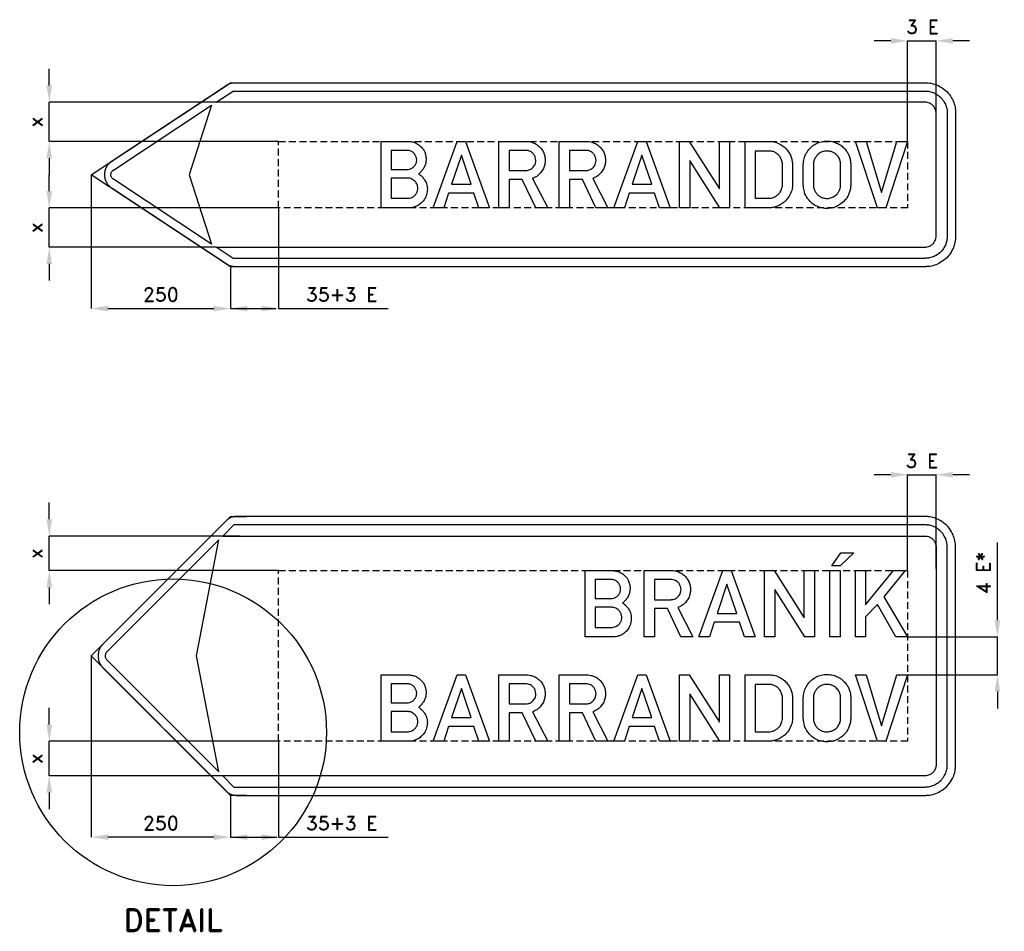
# Model space of a CAD drawing. Header units: millimetres. Extents: x -129 to 1636, y -242 to 1393.
import ezdxf

# ---------------------------------------------------------------- set-up
doc = ezdxf.new("R2010")
doc.units = ezdxf.units.MM
doc.header["$LTSCALE"] = 5
doc.linetypes.add('ČÁRKOVANÁX2', pattern=[1.5, 1, -0.5])
doc.layers.add('Kóty', color=2, linetype='Continuous')
doc.layers.add('Značka', color=7, linetype='Continuous')
doc.styles.get("Standard").update_dxf_attribs({"font": 'romand.shx', "height": 25})
doc.dimstyles.get("Standard").update_dxf_attribs({"dimtxt": 25, "dimasz": 30, "dimexe": 0.18, "dimexo": 0.0625, "dimgap": 12.5, "dimtad": 1, "dimdec": 0, "dimzin": 0, "dimdsep": 46, "dimtxsty": 'Standard', "dimcen": 0.09, "dimadec": 0, "dimazin": 0, "dimtfac": 1, "dimtdec": 0, "dimtofl": 0, "dimtmove": 0, "dimatfit": 3, "dimfxl": 1, "dimtolj": 1, "dimtzin": 0, "dimarcsym": 0})

# ---------------------------------------------------------------- blocks, each defined once
blk = doc.blocks.new('*D1')
at = {"layer": 'Defpoints', "color": 0, "transparency": 16777216}
for p in [(-1.4, 252.2), (248.6, 2.2), (-1.4, -72.8)]:
    blk.add_point(p, dxfattribs=at)
at = {"layer": 'Kóty', "color": 0, "lineweight": -2, "transparency": 16777216}
for p, q in [((-1.4, 252.2), (-1.4, -72.9)), ((248.6, 2.2), (248.6, -72.9)), ((218.6, -72.8), (28.6, -72.8))]:
    blk.add_line(p, q, dxfattribs=at)
at = {"layer": 'Kóty', "color": 0, "transparency": 16777216}
for points in [[(28.6, -67.8), (28.6, -77.8), (-1.4, -72.8)], [(218.6, -67.8), (218.6, -77.8), (248.6, -72.8)]]:
    blk.add_solid(points, dxfattribs=at)
at = {"layer": 'Kóty', "color": 0, "transparency": 16777216, "insert": (123.6, -47.8), "char_height": 25, "attachment_point": 5}
blk.add_mtext('\\A1;250', dxfattribs=at)
blk = doc.blocks.new('*D2')
at = {"layer": 'Defpoints', "color": 0, "transparency": 16777216}
for p in [(334.6, 99.2), (248.6, -20.4), (334.6, -72.8)]:
    blk.add_point(p, dxfattribs=at)
at = {"layer": 'Kóty', "color": 0, "lineweight": -2, "transparency": 16777216}
for p, q in [((334.6, 99.2), (334.6, -72.9)), ((248.6, -20.4), (248.6, -72.9)), ((278.6, -72.8), (304.6, -72.8)), ((334.6, -72.8), (531.3, -72.8))]:
    blk.add_line(p, q, dxfattribs=at)
at = {"layer": 'Kóty', "color": 0, "transparency": 16777216}
for points in [[(278.6, -67.8), (278.6, -77.8), (248.6, -72.8)], [(304.6, -67.8), (304.6, -77.8), (334.6, -72.8)]]:
    blk.add_solid(points, dxfattribs=at)
at = {"layer": 'Kóty', "color": 0, "transparency": 16777216, "insert": (448, -47.8), "char_height": 25, "attachment_point": 5}
blk.add_mtext('\\A1;35+3 E', dxfattribs=at)
blk = doc.blocks.new('*D3')
at = {"layer": 'Defpoints', "color": 0, "transparency": 16777216}
for p in [(1462.6, 286.2), (1623.6, 286.2), (1462.6, 218.2)]:
    blk.add_point(p, dxfattribs=at)
at = {"layer": 'Kóty', "color": 0, "lineweight": -2, "transparency": 16777216}
for p, q in [((1623.6, 316.2), (1623.6, 455.8)), ((1462.7, 286.2), (1623.8, 286.2)), ((1462.7, 218.2), (1623.8, 218.2)), ((1623.6, 188.2), (1623.6, 158.2))]:
    blk.add_line(p, q, dxfattribs=at)
at = {"layer": 'Kóty', "color": 0, "transparency": 16777216}
for points in [[(1618.6, 316.2), (1628.6, 316.2), (1623.6, 286.2)], [(1618.6, 188.2), (1628.6, 188.2), (1623.6, 218.2)]]:
    blk.add_solid(points, dxfattribs=at)
at = {"layer": 'Kóty', "color": 0, "transparency": 16777216, "insert": (1598.6, 401), "char_height": 25, "attachment_point": 5, "rotation": 90}
blk.add_mtext('\\A1;4 E*', dxfattribs=at)
blk = doc.blocks.new('*D4')
at = {"layer": 'Defpoints', "color": 0, "transparency": 16777216}
for p in [(-1.4, 1115.2), (248.6, 950.2), (248.6, 875.2)]:
    blk.add_point(p, dxfattribs=at)
at = {"layer": 'Kóty', "color": 0, "lineweight": -2, "transparency": 16777216}
for p, q in [((-1.4, 1115.2), (-1.4, 875.1)), ((248.6, 950.2), (248.6, 875.1)), ((28.6, 875.2), (218.6, 875.2))]:
    blk.add_line(p, q, dxfattribs=at)
at = {"layer": 'Kóty', "color": 0, "transparency": 16777216}
for points in [[(28.6, 880.2), (28.6, 870.2), (-1.4, 875.2)], [(218.6, 880.2), (218.6, 870.2), (248.6, 875.2)]]:
    blk.add_solid(points, dxfattribs=at)
at = {"layer": 'Kóty', "color": 0, "transparency": 16777216, "insert": (123.6, 900.2), "char_height": 25, "attachment_point": 5}
blk.add_mtext('\\A1;250', dxfattribs=at)
blk = doc.blocks.new('*D5')
at = {"layer": 'Defpoints', "color": 0, "transparency": 16777216}
for p in [(334.6, 1055.7), (248.6, 919.9), (334.6, 875.2)]:
    blk.add_point(p, dxfattribs=at)
at = {"layer": 'Kóty', "color": 0, "lineweight": -2, "transparency": 16777216}
for p, q in [((334.6, 1055.7), (334.6, 875.1)), ((248.6, 919.8), (248.6, 875.1)), ((278.6, 875.2), (304.6, 875.2)), ((334.6, 875.2), (531.3, 875.2))]:
    blk.add_line(p, q, dxfattribs=at)
at = {"layer": 'Kóty', "color": 0, "transparency": 16777216}
for points in [[(278.6, 880.2), (278.6, 870.2), (248.6, 875.2)], [(304.6, 880.2), (304.6, 870.2), (334.6, 875.2)]]:
    blk.add_solid(points, dxfattribs=at)
at = {"layer": 'Kóty', "color": 0, "transparency": 16777216, "insert": (448, 900.2), "char_height": 25, "attachment_point": 5}
blk.add_mtext('\\A1;35+3 E', dxfattribs=at)
blk = doc.blocks.new('*D6')
at = {"layer": 'Defpoints', "color": 0, "transparency": 16777216}
for p in [(334.6, 99.2), (-76.4, 37.2), (293.8, 37.2)]:
    blk.add_point(p, dxfattribs=at)
at = {"layer": 'Kóty', "color": 0, "lineweight": -2, "transparency": 16777216}
for p, q in [((-76.4, 129.2), (-76.4, 159.2)), ((334.6, 99.2), (-76.6, 99.2)), ((293.8, 37.2), (-76.6, 37.2)), ((-76.4, 7.2), (-76.4, -22.8))]:
    blk.add_line(p, q, dxfattribs=at)
at = {"layer": 'Kóty', "color": 0, "transparency": 16777216}
for points in [[(-81.4, 129.2), (-71.4, 129.2), (-76.4, 99.2)], [(-81.4, 7.2), (-71.4, 7.2), (-76.4, 37.2)]]:
    blk.add_solid(points, dxfattribs=at)
at = {"layer": 'Kóty', "color": 0, "transparency": 16777216, "insert": (-101.4, 68.2), "char_height": 25, "attachment_point": 5, "rotation": 90}
blk.add_mtext('\\A1;x', dxfattribs=at)
blk = doc.blocks.new('*D7')
at = {"layer": 'Defpoints', "color": 0, "transparency": 16777216}
for p in [(-76.4, 467.2), (265.5, 467.2), (334.6, 405.2)]:
    blk.add_point(p, dxfattribs=at)
at = {"layer": 'Kóty', "color": 0, "lineweight": -2, "transparency": 16777216}
for p, q in [((-76.4, 497.2), (-76.4, 527.2)), ((265.4, 467.2), (-76.6, 467.2)), ((334.6, 405.2), (-76.6, 405.2)), ((-76.4, 375.2), (-76.4, 345.2))]:
    blk.add_line(p, q, dxfattribs=at)
at = {"layer": 'Kóty', "color": 0, "transparency": 16777216}
for points in [[(-81.4, 497.2), (-71.4, 497.2), (-76.4, 467.2)], [(-81.4, 375.2), (-71.4, 375.2), (-76.4, 405.2)]]:
    blk.add_solid(points, dxfattribs=at)
at = {"layer": 'Kóty', "color": 0, "transparency": 16777216, "insert": (-101.4, 436.2), "char_height": 25, "attachment_point": 5, "rotation": 90}
blk.add_mtext('\\A1;x', dxfattribs=at)
blk = doc.blocks.new('*D8')
at = {"layer": 'Defpoints', "color": 0, "transparency": 16777216}
for p in [(222.8, 1245.2), (-76.4, 1174.7), (334.6, 1174.7)]:
    blk.add_point(p, dxfattribs=at)
at = {"layer": 'Kóty', "color": 0, "lineweight": -2, "transparency": 16777216}
for p, q in [((-76.4, 1275.2), (-76.4, 1305.2)), ((222.8, 1245.2), (-76.6, 1245.2)), ((334.6, 1174.7), (-76.6, 1174.7)), ((-76.4, 1144.7), (-76.4, 1114.7))]:
    blk.add_line(p, q, dxfattribs=at)
at = {"layer": 'Kóty', "color": 0, "transparency": 16777216}
for points in [[(-81.4, 1275.2), (-71.4, 1275.2), (-76.4, 1245.2)], [(-81.4, 1144.7), (-71.4, 1144.7), (-76.4, 1174.7)]]:
    blk.add_solid(points, dxfattribs=at)
at = {"layer": 'Kóty', "color": 0, "transparency": 16777216, "insert": (-101.4, 1210), "char_height": 25, "attachment_point": 5, "rotation": 90}
blk.add_mtext('\\A1;x', dxfattribs=at)
blk = doc.blocks.new('*D9')
at = {"layer": 'Defpoints', "color": 0, "transparency": 16777216}
for p in [(334.6, 1055.7), (-76.4, 985.2), (222.8, 985.2)]:
    blk.add_point(p, dxfattribs=at)
at = {"layer": 'Kóty', "color": 0, "lineweight": -2, "transparency": 16777216}
for p, q in [((-76.4, 1085.7), (-76.4, 1115.7)), ((334.6, 1055.7), (-76.6, 1055.7)), ((222.8, 985.2), (-76.6, 985.2)), ((-76.4, 955.2), (-76.4, 925.2))]:
    blk.add_line(p, q, dxfattribs=at)
at = {"layer": 'Kóty', "color": 0, "transparency": 16777216}
for points in [[(-81.4, 1085.7), (-71.4, 1085.7), (-76.4, 1055.7)], [(-81.4, 955.2), (-71.4, 955.2), (-76.4, 985.2)]]:
    blk.add_solid(points, dxfattribs=at)
at = {"layer": 'Kóty', "color": 0, "transparency": 16777216, "insert": (-101.4, 1020.5), "char_height": 25, "attachment_point": 5, "rotation": 90}
blk.add_mtext('\\A1;x', dxfattribs=at)

msp = doc.modelspace()

# ---------------------------------------------------------------- linework, layer by layer
at = {"layer": 'Kóty'}
for p, q in [((1432.6, 1355.2), (1402.6, 1355.2)), ((1462.6, 1174.8), (1462.6, 1355.4)), ((1513.6, 1209.4), (1513.6, 1355.4)), ((1513.6, 1225.3), (1513.6, 1355.4)), ((1573.6, 1355.2), (1543.6, 1355.2)), ((1432.6, 577.2), (1402.6, 577.2)), ((1462.6, 405.3), (1462.6, 577.4)), ((1513.6, 408.8), (1513.6, 577.4)), ((1573.6, 577.2), (1543.6, 577.2))]:
    msp.add_line(p, q, dxfattribs=at)
for points in [[(1462.6, 1355.2), (1513.6, 1355.2)], [(-76.4, 1174.7), (-76.4, 1245.2)], [(-76.4, 985.2), (-76.4, 1055.7)], [(248.6, 875.2), (329.6, 875.2)], [(1462.6, 577.2), (1513.6, 577.2)], [(-76.4, 405.2), (-76.4, 467.2)], [(1623.6, 218.2), (1623.6, 286.2)], [(-76.4, 37.2), (-76.4, 99.2)], [(248.6, -72.8), (331.3, -72.8)]]:
    msp.add_lwpolyline(points, dxfattribs=at)
for points in [[(1432.6, 1360.2), (1432.6, 1350.2), (1462.6, 1355.2)], [(1543.6, 1360.2), (1543.6, 1350.2), (1513.6, 1355.2)], [(1432.6, 582.2), (1432.6, 572.2), (1462.6, 577.2)], [(1543.6, 582.2), (1543.6, 572.2), (1513.6, 577.2)]]:
    msp.add_solid(points, dxfattribs=at)
at = {"layer": 'Značka', "color": 7}
for points in [[(287.7, 950.2), (248.6, 950.2), (-1.4, 1115.2), (248.6, 1280.2), (287.7, 1280.2)], [(277.1, 2.2), (248.6, 2.2), (-1.4, 252.2), (248.6, 502.2), (277.1, 502.2)]]:
    msp.add_lwpolyline(points, dxfattribs=at)
at = {"layer": 'Značka', "color": 3}
for points in [[(1493.6, 950.2), (256.1, 950.2), (255.4, 950.2), (254.7, 950.3, -0.031279), (251.8, 950.6, -0.03029), (248.9, 951.3, -0.031362), (246.2, 952.3, -0.034711), (243.6, 953.6), (243, 954), (242.4, 954.4), (36.6, 1090.2), (35.4, 1091.1), (34.2, 1091.9, -0.052597), (30, 1096.1, -0.052754), (26.7, 1101, -0.065591), (23.9, 1107.9, -0.065814), (23.1, 1115.2, -0.065502), (24, 1122.6, -0.063862), (26.7, 1129.4, -0.052739), (29.9, 1134.4, -0.057593), (34.2, 1138.5), (35.4, 1139.4), (36.6, 1140.3), (242.4, 1276.1), (243, 1276.5), (243.6, 1276.9, -0.031295), (246.2, 1278.2, -0.03029), (248.9, 1279.2, -0.031361), (251.8, 1279.9, -0.034678), (254.7, 1280.2), (255.4, 1280.2), (256.1, 1280.2), (1493.6, 1280.2, -0.003565), (1496.5, 1280.1, -0.010734), (1499.4, 1279.9, -0.055719), (1510.6, 1277.6, -0.056173), (1521.1, 1272.9, -0.069692), (1532.6, 1264.2, -0.068355), (1541.3, 1252.7, -0.056429), (1546.1, 1242.2, -0.061113), (1548.3, 1231), (1548.5, 1228.1), (1548.6, 1225.2), (1548.6, 1005.2), (1548.5, 1002.4), (1548.3, 999.5, -0.055706), (1546, 988.2, -0.056171), (1541.3, 977.7, -0.069693), (1532.6, 966.3, -0.068361), (1521.1, 957.6, -0.05643), (1510.6, 952.8, -0.061122), (1499.4, 950.5, -0.012202), (1496.5, 950.3, -0.004056), (1493.6, 950.2)], [(1513.6, 1005.2), (1513.6, 1225.2), (1513.6, 1226.3), (1513.5, 1227.3, 0.055752), (1512.7, 1231.4, 0.056139), (1510.9, 1235.2, 0.069682), (1507.8, 1239.4, 0.06837), (1503.6, 1242.6, 0.05644), (1499.8, 1244.3, 0.061106), (1495.7, 1245.1, 0.012246), (1494.7, 1245.2), (1493.6, 1245.2), (1203.6, 1245.2), (222.8, 1245.2), (253.1, 1265.2), (1493.6, 1265.2, -0.00359), (1495.7, 1265.2, -0.010701), (1497.8, 1265, -0.055709), (1506, 1263.3, -0.056165), (1513.6, 1259.9, -0.069687), (1521.9, 1253.6, -0.06836), (1528.3, 1245.2, -0.056428), (1531.8, 1237.6, -0.0611), (1533.4, 1229.4), (1533.5, 1227.3), (1533.6, 1225.2), (1533.6, 1005.2), (1533.5, 1003.1), (1533.4, 1001, -0.055728), (1531.7, 992.9, -0.056168), (1528.3, 985.2, -0.069701), (1522, 976.9, -0.068355), (1513.6, 970.6, -0.056435), (1506, 967.1, -0.061122), (1497.8, 965.4, -0.01217), (1495.7, 965.3, -0.004056), (1493.6, 965.2), (253.1, 965.2), (222.8, 985.2), (1203.6, 985.2), (1493.6, 985.2, 0.003505), (1494.7, 985.3, 0.010675), (1495.7, 985.3, 0.055729), (1499.8, 986.2, 0.056165), (1503.6, 987.9, 0.069715), (1507.8, 991.1, 0.068336), (1510.9, 995.2, 0.056415), (1512.7, 999.1, 0.061115), (1513.5, 1003.1), (1513.6, 1004.2), (1513.6, 1005.2)], [(214.5, 1239.7), (174.5, 1115.2), (214.5, 990.7), (38.5, 1106.9), (38.1, 1107.2), (37.7, 1107.5, -0.052597), (36.3, 1108.8, -0.052763), (35.2, 1110.5, -0.065595), (34.3, 1112.8, -0.065812), (34, 1115.2, -0.065502), (34.3, 1117.7, -0.063858), (35.2, 1120, -0.05275), (36.3, 1121.6, -0.057607), (37.7, 1123), (38.1, 1123.3), (38.5, 1123.6), (214.5, 1239.7)], [(518.4, 1055.7), (518.4, 1174.7), (567.3, 1174.7), (568.6, 1174.7), (569.8, 1174.6, -0.053522), (576.5, 1173.5, -0.058869), (582.8, 1170.8, -0.084093), (590.6, 1164.9, -0.083995), (596.1, 1156.7, -0.052903), (598.2, 1151, -0.048086), (599.1, 1145, -0.047689), (599, 1138.8, -0.051704), (597.6, 1132.9, -0.057806), (594.8, 1126.7, -0.056924), (590.7, 1121.3, -0.018975), (589.2, 1119.7, -0.01917), (587.5, 1118.2), (586.6, 1117.5), (585.7, 1116.9), (586.9, 1116), (588.1, 1115.1, -0.045524), (593.1, 1110.5, -0.053992), (597, 1105.1, -0.077429), (600.5, 1096.6, -0.076333), (601.4, 1087.3, -0.08493), (599.2, 1077, -0.082717), (593.9, 1068, -0.067284), (587.8, 1062.1, -0.067548), (580.4, 1058, -0.045459), (575.2, 1056.4, -0.048758), (569.8, 1055.7), (568.8, 1055.7), (567.8, 1055.7), (518.4, 1055.7)], [(729.9, 1055.7), (729.9, 1174.7), (780, 1174.7), (780.7, 1174.7), (781.5, 1174.7, -0.052875), (787.1, 1173.9, -0.045262), (792.4, 1172, -0.068753), (800.4, 1167.2, -0.07411), (806.7, 1160.4, -0.062854), (810.4, 1153.7, -0.059665), (812.4, 1146.3, -0.05513), (812.8, 1139, -0.055168), (811.6, 1131.9, -0.062312), (808.6, 1124.3, -0.063047), (803.8, 1117.7, -0.05273), (798.9, 1113.2, -0.055205), (793.1, 1109.9, -0.011394), (791.5, 1109.2, -0.003853), (789.9, 1108.5), (817.2, 1055.7), (795.8, 1055.7), (771.5, 1106.7), (748, 1106.7), (748, 1055.7), (729.9, 1055.7)], [(838, 1055.7), (838, 1174.7), (888.1, 1174.7), (888.8, 1174.7, -0.00544), (889.5, 1174.7, -0.052872), (895.1, 1173.9, -0.045262), (900.5, 1172, -0.06875), (908.5, 1167.2, -0.074114), (914.7, 1160.4, -0.062841), (918.5, 1153.7, -0.059665), (920.5, 1146.3, -0.055138), (920.9, 1139, -0.055185), (919.7, 1131.9, -0.062319), (916.7, 1124.3, -0.063053), (911.9, 1117.7, -0.052736), (906.9, 1113.2, -0.055205), (901.2, 1109.9, -0.011394), (899.6, 1109.2, -0.00384), (897.9, 1108.5), (925.2, 1055.7), (903.8, 1055.7), (879.5, 1106.7), (856.1, 1106.7), (856.1, 1055.7), (838, 1055.7)], [(1171, 1055.7), (1171, 1174.7), (1215, 1174.7, -0.002893), (1216.5, 1174.7, -0.008856), (1217.9, 1174.7, -0.074829), (1227.6, 1172.8, -0.064094), (1236.5, 1168.2, -0.052007), (1243.1, 1163.1, -0.052252), (1248.5, 1156.7, -0.046303), (1252.3, 1150.1, -0.045162), (1254.8, 1143, -0.019269), (1255.5, 1139.8, -0.018599), (1256, 1136.6), (1256.1, 1135.9), (1256.2, 1135.2), (1256.2, 1096.5), (1256.2, 1095.9), (1256.1, 1095.4, -0.035103), (1255.7, 1091.2, -0.027863), (1254.7, 1087.1, -0.067001), (1250.1, 1076.5, -0.074021), (1242.8, 1067.5, -0.055397), (1236.1, 1062.3, -0.049325), (1228.5, 1058.6, -0.035153), (1222.9, 1056.8, -0.041165), (1217.1, 1055.9, -0.006138), (1216, 1055.8, -0.002081), (1214.9, 1055.7), (1171, 1055.7)], [(1275.5, 1134.3), (1275.6, 1135.3), (1275.6, 1136.3, -0.030674), (1276.3, 1141.2, -0.031077), (1277.6, 1146.1, -0.066297), (1282.2, 1155.9, -0.068468), (1289.2, 1164.2, -0.061851), (1296.9, 1170, -0.059935), (1305.8, 1173.8, -0.057343), (1315, 1175.5, -0.057584), (1324.3, 1175.1, -0.056914), (1333.2, 1172.9, -0.057496), (1341.4, 1168.7, -0.05537), (1348.3, 1163.1, -0.053454), (1353.9, 1156.1, -0.043032), (1357.2, 1150.1, -0.048855), (1359.3, 1143.7, -0.022739), (1360, 1140.1), (1360.4, 1136.6), (1360.5, 1136), (1360.5, 1135.4), (1360.5, 1095.5), (1360.4, 1094.6), (1360.4, 1093.7, -0.035776), (1359.1, 1086.3, -0.04785), (1356.6, 1079.2, -0.078807), (1350.2, 1069.3, -0.073092), (1341.2, 1061.6, -0.060122), (1332.5, 1057.2, -0.059847), (1323.1, 1055, -0.071109), (1311.4, 1055.1, -0.074185), (1300.3, 1058.5, -0.06604), (1291.4, 1063.8, -0.061691), (1284.3, 1071.3, -0.047086), (1280.1, 1077.6, -0.053895), (1277.4, 1084.6, -0.030246), (1276.3, 1089.3, -0.017672), (1275.7, 1094), (1275.6, 1095.1), (1275.5, 1096.2), (1275.5, 1134.3)], [(536.6, 1158.7), (536.6, 1124.8), (565.1, 1124.8), (566.2, 1124.8), (567.3, 1124.8, 0.091636), (572.4, 1126.3, 0.08074), (576.8, 1129.4, 0.081301), (580.2, 1133.6, 0.086101), (582, 1138.6, 0.087483), (582.2, 1144.1, 0.085838), (580.5, 1149.3, 0.08193), (577.4, 1153.7, 0.078649), (573.2, 1156.8, 0.046711), (570.5, 1158, 0.054004), (567.7, 1158.6), (567.1, 1158.7), (566.5, 1158.7), (536.6, 1158.7)], [(748, 1158.7), (748, 1122.6), (777.2, 1122.6), (778, 1122.6, 0.006056), (778.7, 1122.7, 0.040787), (782, 1123.2, 0.049419), (785.2, 1124.3, 0.110768), (791.4, 1128.8, 0.114763), (795.1, 1135.6, 0.085168), (795.9, 1140.9, 0.080085), (795, 1146.2, 0.08408), (792.4, 1151.4, 0.081226), (788.2, 1155.5, 0.067084), (784.2, 1157.7, 0.082112), (779.9, 1158.6), (779.3, 1158.7), (778.8, 1158.7), (748, 1158.7)], [(856.1, 1158.7), (856.1, 1122.6), (885.3, 1122.6), (886, 1122.6, 0.006056), (886.8, 1122.7, 0.040785), (890.1, 1123.2, 0.049424), (893.2, 1124.3, 0.110768), (899.5, 1128.8, 0.114763), (903.2, 1135.6, 0.085168), (904, 1140.9, 0.080085), (903.1, 1146.2, 0.084089), (900.4, 1151.4, 0.081241), (896.2, 1155.5, 0.067091), (892.3, 1157.7, 0.082112), (887.9, 1158.6, 0.007976), (887.4, 1158.7), (886.9, 1158.7), (856.1, 1158.7)], [(1189, 1157.7), (1189, 1072.9), (1213.6, 1072.9, 0.003002), (1214.5, 1072.9, 0.009085), (1215.4, 1072.9, 0.064928), (1220.4, 1073.8, 0.055483), (1225.2, 1075.8, 0.060162), (1230, 1079.2, 0.064188), (1233.8, 1083.6, 0.046757), (1235.9, 1087.3, 0.0423), (1237.3, 1091.4), (1237.8, 1093.3, 0.026498), (1238, 1095.2), (1238.1, 1095.8), (1238.1, 1096.4), (1238.1, 1134.4), (1238.1, 1135.1), (1238, 1135.7, 0.038441), (1237.3, 1139.4, 0.037942), (1236, 1142.9, 0.064358), (1232.9, 1148.3, 0.066865), (1228.4, 1152.7, 0.069131), (1223.1, 1156, 0.07839), (1217.1, 1157.5, 0.012525), (1215.9, 1157.6), (1214.8, 1157.7), (1189, 1157.7)], [(1293.6, 1134.2), (1293.6, 1096.2), (1293.7, 1095.4), (1293.8, 1094.7, 0.037584), (1294.4, 1091, 0.041691), (1295.6, 1087.4, 0.062902), (1298.4, 1082.5, 0.060173), (1302.3, 1078.3, 0.05944), (1306.9, 1075.2, 0.064341), (1312.1, 1073.3, 0.050506), (1316.3, 1072.6, 0.044565), (1320.7, 1072.8, 0.073919), (1328, 1074.8, 0.085009), (1334.3, 1078.9, 0.073635), (1338.5, 1083.7, 0.063572), (1341.3, 1089.6, 0.033193), (1342.1, 1092.5, 0.042677), (1342.5, 1095.5), (1342.5, 1095.9), (1342.5, 1096.3), (1342.5, 1134.1), (1342.5, 1134.8), (1342.5, 1135.5, 0.062598), (1341.8, 1139.6, 0.048351), (1340.3, 1143.6, 0.0769), (1335.9, 1150, 0.083776), (1329.7, 1154.7, 0.069868), (1324, 1157, 0.066682), (1317.9, 1157.7, 0.088522), (1309.4, 1156.2, 0.098114), (1302.1, 1151.8, 0.062844), (1298.5, 1147.9, 0.051376), (1295.8, 1143.2, 0.039545), (1294.4, 1139.5, 0.050753), (1293.7, 1135.6), (1293.7, 1134.9), (1293.6, 1134.2)], [(536.6, 1108.9), (536.6, 1072.9), (565.2, 1072.9), (566.3, 1072.9), (567.4, 1072.9, 0.058711), (571.6, 1073.7, 0.063112), (575.6, 1075.5, 0.084055), (580, 1079.2, 0.085715), (583, 1084.1, 0.082254), (584.3, 1089.3, 0.080964), (583.9, 1094.8, 0.088828), (581.6, 1100.4, 0.08424), (577.5, 1105, 0.065585), (573.8, 1107.4, 0.080403), (569.6, 1108.7), (568.4, 1108.8), (567.2, 1108.9), (536.6, 1108.9)], [(1493.6, 502.2), (259, 502.2), (258, 502.2), (257, 502.2, 0.042022), (253.2, 501.6, 0.040913), (249.4, 500.3, 0.042261), (245.9, 498.6, 0.046621), (242.7, 496.2), (242, 495.6), (241.3, 494.9), (19.8, 273.4), (18.8, 272.3), (17.7, 271.1, 0.055715), (14.3, 265.9, 0.056165), (12.1, 260, 0.069691), (11, 252.2, 0.068356), (12.1, 244.5, 0.056429), (14.3, 238.6, 0.061123), (17.7, 233.4, 0.012197), (18.8, 232.2), (19.8, 231), (241.3, 9.6), (242, 8.9), (242.7, 8.2, 0.042026), (245.9, 5.9, 0.040907), (249.4, 4.1, 0.042265), (253.1, 2.9, 0.046629), (257, 2.3, 0.009283), (258, 2.3, 0.003095), (259, 2.2), (1493.6, 2.2, 0.003576), (1496.5, 2.3, 0.010726), (1499.4, 2.5, 0.055717), (1510.6, 4.8, 0.056169), (1521.1, 9.6, 0.069696), (1532.6, 18.3, 0.068355), (1541.3, 29.7, 0.056427), (1546.1, 40.2, 0.061112), (1548.3, 51.5), (1548.5, 54.4), (1548.6, 57.2), (1548.6, 447.2), (1548.5, 450.1), (1548.3, 453, 0.055706), (1546, 464.2, 0.056174), (1541.3, 474.7, 0.069692), (1532.6, 486.2, 0.068356), (1521.1, 494.9, 0.056423), (1510.6, 499.7, 0.061122), (1499.4, 501.9, 0.012202), (1496.5, 502.1, 0.004067), (1493.6, 502.2)], [(1294.3, 37.2), (234.8, 37.2), (254.8, 17.2), (1493.6, 17.2, 0.003578), (1495.7, 17.3, 0.010722), (1497.8, 17.4, 0.055711), (1506, 19.1, 0.056162), (1513.6, 22.6, 0.069688), (1521.9, 28.9, 0.068364), (1528.3, 37.2, 0.056428), (1531.8, 44.9, 0.061101), (1533.4, 53), (1533.5, 55.1), (1533.6, 57.2), (1533.6, 447.2), (1533.5, 449.3), (1533.4, 451.4, 0.055726), (1531.7, 459.6, 0.05617), (1528.3, 467.2, 0.069701), (1522, 475.6, 0.068352), (1513.6, 481.9, 0.056425), (1506, 485.4, 0.061122), (1497.8, 487, 0.012214), (1495.7, 487.2, 0.004071), (1493.6, 487.2), (254.8, 487.2), (234.8, 467.2), (1294.3, 467.2), (1493.6, 467.2), (1494.7, 467.2, -0.010705), (1495.7, 467.1, -0.055715), (1499.8, 466.3, -0.056165), (1503.6, 464.6, -0.069701), (1507.8, 461.4, -0.068332), (1510.9, 457.2, -0.056415), (1512.7, 453.4, -0.061115), (1513.5, 449.3), (1513.6, 448.3), (1513.6, 447.2), (1513.6, 57.2), (1513.6, 56.2), (1513.5, 55.1, -0.055755), (1512.7, 51.1, -0.056143), (1510.9, 47.2, -0.069684), (1507.8, 43.1, -0.068362), (1503.6, 39.9, -0.05644), (1499.8, 38.2, -0.061127), (1495.7, 37.3, -0.012195), (1494.7, 37.3, -0.004069), (1493.6, 37.2), (1294.3, 37.2)], [(227.8, 44.3), (187.8, 252.2), (227.8, 460.2), (26.9, 259.3), (26.6, 258.9), (26.2, 258.5, 0.05572), (25.1, 256.8, 0.056165), (24.3, 254.8, 0.06969), (24, 252.2, 0.068355), (24.3, 249.6, 0.056425), (25.1, 247.7, 0.061127), (26.2, 245.9), (26.6, 245.5), (26.9, 245.2), (227.8, 44.3)], [(884.2, 286.2), (884.2, 405.2), (933.1, 405.2), (934.3, 405.2, -0.006987), (935.5, 405.1, -0.053513), (942.2, 404, -0.058864), (948.5, 401.3, -0.084102), (956.4, 395.4, -0.083984), (961.8, 387.2, -0.052897), (963.9, 381.5, -0.048085), (964.8, 375.5, -0.047689), (964.7, 369.3, -0.051683), (963.3, 363.4, -0.057801), (960.5, 357.2, -0.056926), (956.4, 351.8), (954.9, 350.2, -0.019199), (953.2, 348.7), (952.3, 348), (951.4, 347.4), (952.6, 346.5), (953.9, 345.6, -0.045546), (958.8, 341, -0.053985), (962.7, 335.6, -0.077436), (966.3, 327.1, -0.076327), (967.1, 317.8, -0.08493), (965, 307.5, -0.082712), (959.6, 298.5, -0.067284), (953.5, 292.6, -0.067545), (946.2, 288.5, -0.045471), (940.9, 286.9, -0.048766), (935.6, 286.2, -0.007111), (934.6, 286.2, -0.002371), (933.5, 286.2), (884.2, 286.2)], [(902.3, 389.2), (902.3, 355.3), (930.8, 355.3, 0.005332), (931.9, 355.3, 0.016063), (933, 355.3, 0.091637), (938.1, 356.8, 0.080741), (942.5, 359.9, 0.08131), (945.9, 364.1, 0.086088), (947.7, 369.1, 0.08746), (947.9, 374.6, 0.085837), (946.2, 379.8, 0.081934), (943.1, 384.2, 0.078644), (938.9, 387.3, 0.04672), (936.2, 388.5, 0.054018), (933.4, 389.1), (932.8, 389.2), (932.2, 389.2), (902.3, 389.2)], [(990.4, 286.2), (990.4, 405.2), (1040.5, 405.2), (1041.2, 405.2, -0.005432), (1041.9, 405.2, -0.052876), (1047.5, 404.4, -0.045257), (1052.9, 402.5, -0.068757), (1060.8, 397.7, -0.074097), (1067.1, 390.9, -0.062846), (1070.8, 384.2, -0.059644), (1072.9, 376.8, -0.05513), (1073.3, 369.5, -0.055191), (1072.1, 362.4, -0.062286), (1069.1, 354.8, -0.063043), (1064.2, 348.2, -0.052749), (1059.3, 343.7, -0.055206), (1053.6, 340.4), (1051.9, 339.7), (1050.3, 339), (1077.6, 286.2), (1056.2, 286.2), (1031.9, 337.2), (1008.5, 337.2), (1008.5, 286.2), (990.4, 286.2)], [(1008.5, 389.2), (1008.5, 353.1), (1037.7, 353.1, 0.001981), (1038.4, 353.1, 0.005977), (1039.1, 353.2, 0.040785), (1042.4, 353.7, 0.049412), (1045.6, 354.8, 0.110769), (1051.8, 359.3, 0.114769), (1055.5, 366.1, 0.08519), (1056.4, 371.4, 0.080106), (1055.5, 376.7, 0.084104), (1052.8, 381.9, 0.081219), (1048.6, 386, 0.067102), (1044.6, 388.2, 0.082137), (1040.3, 389.1), (1039.8, 389.2), (1039.3, 389.2), (1008.5, 389.2)], [(902.3, 339.4), (902.3, 303.4), (930.9, 303.4, 0.003622), (932, 303.4, 0.010883), (933.1, 303.4, 0.058721), (937.3, 304.2, 0.063105), (941.3, 306, 0.084067), (945.7, 309.7, 0.085726), (948.7, 314.6, 0.082244), (950, 319.8, 0.080975), (949.6, 325.3, 0.088847), (947.3, 330.9, 0.084248), (943.2, 335.5, 0.065605), (939.5, 337.9, 0.080402), (935.3, 339.2, 0.018375), (934.1, 339.3, 0.006086), (932.9, 339.4), (902.3, 339.4)], [(518.4, 99.2), (518.4, 218.2), (567.3, 218.2), (568.6, 218.2, -0.006999), (569.8, 218.1, -0.053515), (576.5, 217, -0.058864), (582.8, 214.3, -0.084096), (590.6, 208.4, -0.083995), (596.1, 200.2, -0.0529), (598.2, 194.5, -0.048085), (599.1, 188.5, -0.047689), (599, 182.3, -0.051703), (597.6, 176.4, -0.057801), (594.8, 170.2, -0.056925), (590.7, 164.8, -0.018985), (589.2, 163.2, -0.019181), (587.5, 161.7), (586.6, 161), (585.7, 160.4), (586.9, 159.5), (588.1, 158.6, -0.045532), (593.1, 154, -0.05399), (597, 148.6, -0.07743), (600.5, 140.1, -0.076334), (601.4, 130.8, -0.084931), (599.2, 120.5, -0.082714), (593.9, 111.5, -0.067284), (587.8, 105.6, -0.067551), (580.4, 101.5, -0.045466), (575.2, 99.9, -0.048766), (569.8, 99.2, -0.007087), (568.8, 99.2, -0.002371), (567.8, 99.2), (518.4, 99.2)], [(729.9, 99.2), (729.9, 218.2), (780, 218.2), (780.7, 218.2, -0.005417), (781.5, 218.2, -0.052878), (787.1, 217.4, -0.045254), (792.4, 215.5, -0.068751), (800.4, 210.7, -0.074104), (806.7, 203.9, -0.062852), (810.4, 197.2, -0.059665), (812.4, 189.8, -0.05513), (812.8, 182.5, -0.055167), (811.6, 175.4, -0.062309), (808.6, 167.8, -0.063045), (803.8, 161.2, -0.052737), (798.9, 156.7, -0.055197), (793.1, 153.4), (791.5, 152.7), (789.9, 152), (817.2, 99.2), (795.8, 99.2), (771.5, 150.2), (748, 150.2), (748, 99.2), (729.9, 99.2)], [(838, 99.2), (838, 218.2), (888.1, 218.2), (888.8, 218.2, -0.005419), (889.5, 218.2, -0.052874), (895.1, 217.4, -0.045254), (900.5, 215.5, -0.068748), (908.5, 210.7, -0.074109), (914.7, 203.9, -0.062839), (918.5, 197.2, -0.059665), (920.5, 189.8, -0.055139), (920.9, 182.5, -0.055184), (919.7, 175.4, -0.062316), (916.7, 167.8, -0.063051), (911.9, 161.2, -0.052743), (906.9, 156.7, -0.055197), (901.2, 153.4), (899.6, 152.7), (897.9, 152), (925.2, 99.2), (903.8, 99.2), (879.5, 150.2), (856.1, 150.2), (856.1, 99.2), (838, 99.2)], [(1171, 99.2), (1171, 218.2), (1215, 218.2, -0.002958), (1216.5, 218.2, -0.008867), (1217.9, 218.2, -0.074828), (1227.6, 216.3, -0.064094), (1236.5, 211.7, -0.052004), (1243.1, 206.6, -0.052254), (1248.5, 200.2, -0.046301), (1252.3, 193.6, -0.045161), (1254.8, 186.5), (1255.5, 183.3), (1256, 180.1), (1256.1, 179.4), (1256.2, 178.7), (1256.2, 140), (1256.2, 139.4), (1256.1, 138.9, -0.035102), (1255.7, 134.7, -0.027862), (1254.7, 130.6, -0.067002), (1250.1, 120, -0.07402), (1242.8, 111, -0.05539), (1236.1, 105.8, -0.049332), (1228.5, 102.1, -0.035153), (1222.9, 100.3, -0.041159), (1217.1, 99.4, -0.006187), (1216, 99.3), (1214.9, 99.2), (1171, 99.2)], [(1275.5, 177.8), (1275.6, 178.8), (1275.6, 179.8, -0.030672), (1276.3, 184.7, -0.031076), (1277.6, 189.6, -0.066298), (1282.2, 199.4, -0.068472), (1289.2, 207.7, -0.061851), (1296.9, 213.5, -0.059934), (1305.8, 217.3, -0.057345), (1315, 219, -0.057581), (1324.3, 218.6, -0.056913), (1333.2, 216.4, -0.057494), (1341.4, 212.2, -0.055371), (1348.3, 206.6, -0.053455), (1353.9, 199.6, -0.043035), (1357.2, 193.6, -0.048855), (1359.3, 187.2), (1360, 183.6), (1360.4, 180.1), (1360.5, 179.5), (1360.5, 178.9), (1360.5, 139), (1360.4, 138.1), (1360.4, 137.2, -0.035777), (1359.1, 129.8, -0.04785), (1356.6, 122.7, -0.078806), (1350.2, 112.8, -0.073092), (1341.2, 105.1, -0.06012), (1332.5, 100.7, -0.059846), (1323.1, 98.5, -0.071111), (1311.4, 98.6, -0.074186), (1300.3, 102, -0.066041), (1291.4, 107.3, -0.06169), (1284.3, 114.8, -0.047085), (1280.1, 121.1, -0.053898), (1277.4, 128.1, -0.030249), (1276.3, 132.8), (1275.7, 137.5), (1275.6, 138.6), (1275.5, 139.7), (1275.5, 177.8)], [(536.6, 202.2), (536.6, 168.3), (565.1, 168.3, 0.005332), (566.2, 168.3, 0.016036), (567.3, 168.3, 0.091636), (572.4, 169.8, 0.080735), (576.8, 172.9, 0.0813), (580.2, 177.1, 0.086099), (582, 182.1, 0.087482), (582.2, 187.6, 0.085838), (580.5, 192.8, 0.081936), (577.4, 197.2, 0.07864), (573.2, 200.3, 0.046716), (570.5, 201.5, 0.05402), (567.7, 202.1), (567.1, 202.2), (566.5, 202.2), (536.6, 202.2)], [(748, 202.2), (748, 166.1), (777.2, 166.1, 0.002019), (778, 166.1, 0.005972), (778.7, 166.2, 0.040792), (782, 166.7, 0.049419), (785.2, 167.8, 0.110772), (791.4, 172.3, 0.114758), (795.1, 179.1, 0.085167), (795.9, 184.4, 0.080084), (795, 189.7, 0.084081), (792.4, 194.9, 0.081217), (788.2, 199, 0.067099), (784.2, 201.2, 0.082125), (779.9, 202.1), (779.3, 202.2), (778.8, 202.2), (748, 202.2)], [(856.1, 202.2), (856.1, 166.1), (885.3, 166.1, 0.002019), (886, 166.1, 0.005972), (886.8, 166.2, 0.04079), (890.1, 166.7, 0.049424), (893.2, 167.8, 0.110772), (899.5, 172.3, 0.114758), (903.2, 179.1, 0.085167), (904, 184.4, 0.080084), (903.1, 189.7, 0.08409), (900.4, 194.9, 0.081232), (896.2, 199, 0.067106), (892.3, 201.2, 0.082125), (887.9, 202.1), (887.4, 202.2), (886.9, 202.2), (856.1, 202.2)], [(1189, 201.2), (1189, 116.4), (1213.6, 116.4), (1214.5, 116.4, 0.009042), (1215.4, 116.4, 0.064934), (1220.4, 117.3, 0.055481), (1225.2, 119.3, 0.060165), (1230, 122.7, 0.064191), (1233.8, 127.1, 0.046759), (1235.9, 130.8, 0.042304), (1237.3, 134.9), (1237.8, 136.8), (1238, 138.7), (1238.1, 139.3), (1238.1, 139.9), (1238.1, 177.9), (1238.1, 178.6), (1238, 179.2, 0.038443), (1237.3, 182.9, 0.037941), (1236, 186.4, 0.064356), (1232.9, 191.8, 0.066855), (1228.4, 196.2, 0.069123), (1223.1, 199.5, 0.07839), (1217.1, 201, 0.012499), (1215.9, 201.1), (1214.8, 201.2), (1189, 201.2)], [(1293.6, 177.7), (1293.6, 139.7), (1293.7, 138.9), (1293.8, 138.2, 0.037583), (1294.4, 134.5, 0.041693), (1295.6, 130.9, 0.062906), (1298.4, 126, 0.060177), (1302.3, 121.8, 0.059434), (1306.9, 118.7, 0.064336), (1312.1, 116.8, 0.050518), (1316.3, 116.1, 0.044569), (1320.7, 116.3, 0.07391), (1328, 118.3, 0.085006), (1334.3, 122.4, 0.073631), (1338.5, 127.2, 0.063574), (1341.3, 133.1), (1342.1, 136, 0.042678), (1342.5, 139), (1342.5, 139.4), (1342.5, 139.8), (1342.5, 177.6), (1342.5, 178.3), (1342.5, 179, 0.062599), (1341.8, 183.1, 0.048351), (1340.3, 187.1, 0.076898), (1335.9, 193.5, 0.083773), (1329.7, 198.2, 0.06987), (1324, 200.5, 0.066674), (1317.9, 201.2, 0.088524), (1309.4, 199.7, 0.09812), (1302.1, 195.3, 0.062838), (1298.5, 191.4, 0.051381), (1295.8, 186.7, 0.039542), (1294.4, 183, 0.05075), (1293.7, 179.1), (1293.7, 178.4), (1293.6, 177.7)], [(536.6, 152.4), (536.6, 116.4), (565.2, 116.4, 0.003628), (566.3, 116.4, 0.010881), (567.4, 116.4, 0.058718), (571.6, 117.2, 0.06312), (575.6, 119, 0.084057), (580, 122.7, 0.085709), (583, 127.6, 0.082256), (584.3, 132.8, 0.080964), (583.9, 138.3, 0.088828), (581.6, 143.9, 0.084236), (577.5, 148.5, 0.065597), (573.8, 150.9, 0.080407), (569.6, 152.2, 0.018369), (568.4, 152.3, 0.006095), (567.2, 152.4), (536.6, 152.4)]]:
    msp.add_lwpolyline(points, format="xyb", dxfattribs=at)
at = {"layer": 'Značka', "color": 6, "linetype": 'ČÁRKOVANÁX2', "ltscale": 2.5}
for points in [[(334.6, 1055.7), (334.6, 1174.7), (1462.6, 1174.7), (1462.6, 1055.7), (334.6, 1055.7)], [(334.6, 99.2), (334.6, 405.2), (1462.6, 405.2), (1462.6, 99.2), (334.6, 99.2)]]:
    msp.add_lwpolyline(points, dxfattribs=at)
at = {"layer": 'Značka', "color": 3}
for points in [[(611.8, 1055.7), (654.9, 1174.7), (669.9, 1174.7), (713.1, 1055.7), (694, 1055.7), (685.1, 1082.3), (639.5, 1082.3), (630.8, 1055.7), (611.8, 1055.7)], [(935.7, 1055.7), (978.8, 1174.7), (993.8, 1174.7), (1037, 1055.7), (1017.9, 1055.7), (1009, 1082.3), (963.4, 1082.3), (954.7, 1055.7), (935.7, 1055.7)], [(1053.8, 1055.7), (1053.8, 1174.7), (1070.9, 1174.7), (1125, 1089.8), (1125, 1174.7), (1143.2, 1174.7), (1143.1, 1055.7), (1126, 1055.7), (1071.8, 1140.6), (1071.8, 1055.7), (1053.8, 1055.7)], [(1408.4, 1055.7), (1369, 1174.7), (1388.3, 1174.7), (1415.8, 1083.3), (1443.5, 1174.7), (1462.6, 1174.7), (1423.3, 1055.7), (1408.4, 1055.7)], [(679.8, 1098.1), (662.4, 1150.4), (645, 1098.1), (679.8, 1098.1)], [(1003.7, 1098.1), (986.3, 1150.4), (968.9, 1098.1), (1003.7, 1098.1)], [(1342.7, 437.1), (1366.1, 437.1), (1341.6, 413.7), (1326.8, 413.7), (1342.7, 437.1)], [(1088, 286.2), (1131.1, 405.2), (1146.2, 405.2), (1189.3, 286.2), (1170.2, 286.2), (1161.3, 312.8), (1115.8, 312.8), (1107.1, 286.2), (1088, 286.2)], [(1206.2, 286.2), (1206.2, 405.2), (1223.3, 405.2), (1277.3, 320.3), (1277.3, 405.2), (1295.6, 405.2), (1295.4, 286.2), (1278.4, 286.2), (1224.2, 371.1), (1224.2, 286.2), (1206.2, 286.2)], [(1323.3, 286.2), (1323.3, 405.2), (1341.4, 405.2), (1341.4, 286.2), (1323.3, 286.2)], [(1369.1, 286.2), (1369.1, 405.2), (1387.1, 405.2), (1387.1, 343.6), (1437.1, 405.2), (1458.4, 405.2), (1420.1, 358.5), (1462.6, 286.2), (1441.4, 286.2), (1408.3, 344.5), (1387.1, 322.2), (1387.1, 286.2), (1369.1, 286.2)], [(1156.1, 328.6), (1138.6, 380.9), (1121.2, 328.6), (1156.1, 328.6)], [(611.8, 99.2), (654.9, 218.2), (669.9, 218.2), (713.1, 99.2), (694, 99.2), (685.1, 125.8), (639.5, 125.8), (630.8, 99.2), (611.8, 99.2)], [(935.7, 99.2), (978.8, 218.2), (993.8, 218.2), (1037, 99.2), (1017.9, 99.2), (1009, 125.8), (963.4, 125.8), (954.7, 99.2), (935.7, 99.2)], [(1053.8, 99.2), (1053.8, 218.2), (1070.9, 218.2), (1125, 133.3), (1125, 218.2), (1143.2, 218.2), (1143.1, 99.2), (1126, 99.2), (1071.8, 184.1), (1071.8, 99.2), (1053.8, 99.2)], [(1408.4, 99.2), (1369, 218.2), (1388.3, 218.2), (1415.8, 126.8), (1443.5, 218.2), (1462.6, 218.2), (1423.3, 99.2), (1408.4, 99.2)], [(679.8, 141.6), (662.4, 193.9), (645, 141.6), (679.8, 141.6)], [(1003.7, 141.6), (986.3, 193.9), (968.9, 141.6), (1003.7, 141.6)]]:
    msp.add_lwpolyline(points, dxfattribs=at)
at = {"layer": 'Značka', "color": 7}
msp.add_circle((145.6, 115.2), 275, dxfattribs=at)

# ---------------------------------------------------------------- texts
at = {"layer": 'Kóty', "char_height": 25, "attachment_point": 5}
for insert in [(1489.3, 1380.2), (1488.1, 602.2)]:
    msp.add_mtext('\\A1;3 E', dxfattribs=dict(at, insert=insert))
at = {"layer": 'Značka', "color": 7, "insert": (145.3, -221.6), "char_height": 40, "attachment_point": 5}
msp.add_mtext('\\A1;DETAIL', dxfattribs=at)

# ---------------------------------------------------------------- dimensions: what is measured, and where the dimension line sits
at = {"layer": 'Kóty'}
for base, p1, p2, text, picture, middle in [((-76.4, 1174.7), (222.8, 1245.2), (334.6, 1174.7), 'x', '*D8', (-101.4, 1210)), ((-76.4, 985.2), (334.6, 1055.7), (222.8, 985.2), 'x', '*D9', (-101.4, 1020.5)), ((-76.4, 467.2), (334.6, 405.2), (265.5, 467.2), 'x', '*D7', (-101.4, 436.2)), ((1623.6, 286.2), (1462.6, 218.2), (1462.6, 286.2), '4 E*', '*D3', (1598.6, 401)), ((-76.4, 37.2), (334.6, 99.2), (293.8, 37.2), 'x', '*D6', (-101.4, 68.2))]:
    dim = msp.add_linear_dim(base=base, p1=p1, p2=p2, angle=90, text=text, dimstyle='Standard', dxfattribs=at)
    dim.commit()
    dim.dimension.update_dxf_attribs({"geometry": picture, "text_midpoint": middle})
for base, p1, p2, picture, middle in [((248.6, 875.2), (-1.4, 1115.2), (248.6, 950.2), '*D4', (123.6, 900.2)), ((-1.4, -72.8), (248.6, 2.2), (-1.4, 252.2), '*D1', (123.6, -47.8))]:
    dim = msp.add_linear_dim(base=base, p1=p1, p2=p2, dimstyle='Standard', dxfattribs=at)
    dim.commit()
    dim.dimension.update_dxf_attribs({"geometry": picture, "text_midpoint": middle})
for base, p1, p2, picture, middle in [((334.6, 875.2), (248.6, 919.9), (334.6, 1055.7), '*D5', (448, 900.2)), ((334.6, -72.8), (248.6, -20.4), (334.6, 99.2), '*D2', (448, -47.8))]:
    dim = msp.add_linear_dim(base=base, p1=p1, p2=p2, text='35+3 E', dimstyle='Standard', dxfattribs=at)
    dim.commit()
    dim.dimension.update_dxf_attribs({"geometry": picture, "text_midpoint": middle})

doc.saveas('drawing.dxf')
